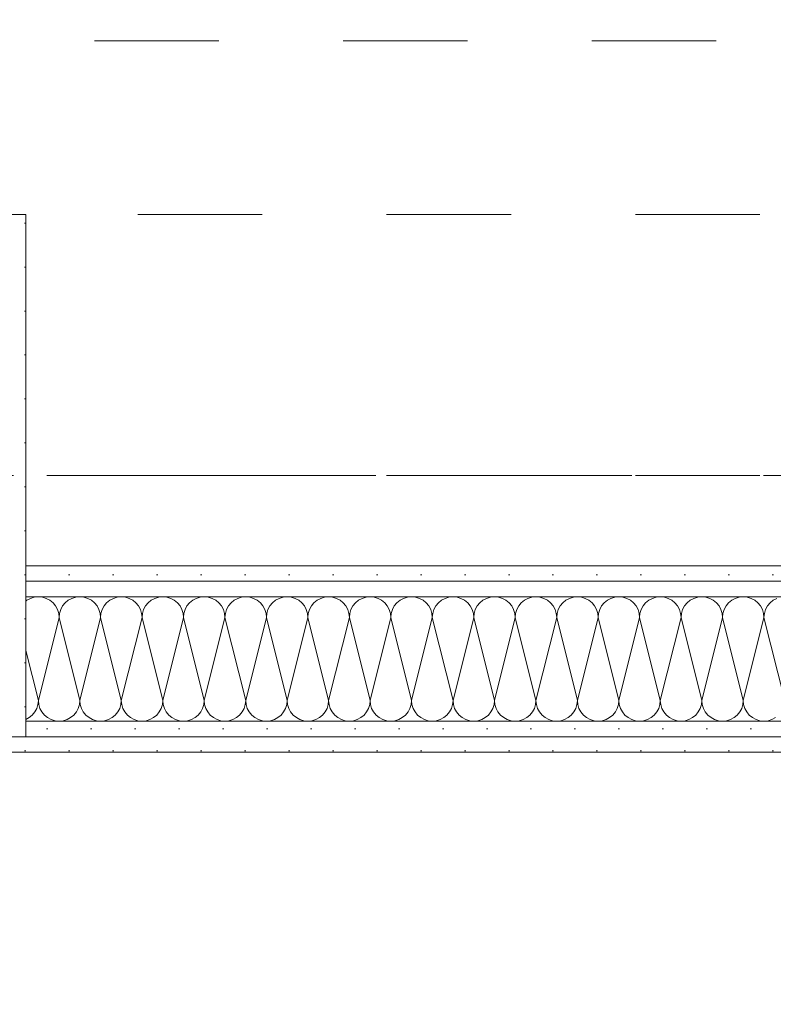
# Model space of a CAD drawing. Header units: metres. Extents: x -4 to 100, y -11 to 17.
# Tile 75 of 256: x 0.685 to 1.291, y 7.875 to 8.667. Entities that reach past the tile are written whole.
import ezdxf

# ---------------------------------------------------------------- set-up
doc = ezdxf.new("R2010")
doc.units = ezdxf.units.M
doc.header["$MEASUREMENT"] = 0
for name, pattern in [('Achse', [0.2, 0.1, -0.05, 0, -0.05]), ('Strichlinie doppelt', [0.546806, 0.264583, -0.105833, 0.070556, -0.105833]), ('Untersicht', [0.1, 0.075, -0.025])]:
    doc.linetypes.add(name, pattern=pattern)
for name, color, linetype in [('152 - Bemaßung_ Beschriftung.Ausbau', 7, 'Continuous'), ('451 - Universal.Achsen Raster', 7, 'Continuous'), ('607 - Struktur.Stütze', 7, 'Continuous'), ('608 - Struktur.Träger', 7, 'Continuous'), ('650 - Abdeckung.Fußboden Aufbau', 7, 'Continuous'), ('Neubau_606 - Struktur.Wand Innen Ausbau', 7, 'Continuous'), ('Neubau_653 - Abdeckung.TB Verkofferung', 7, 'Continuous')]:
    doc.layers.add(name, color=color, linetype=linetype)
doc.styles.add('ERSTELLTER_STIL_2', font='txt')
doc.dimstyles.new('ERSTELLTER_STIL__3', dxfattribs={"dimtxt": 0.1, "dimasz": 0.0532, "dimexe": 0.18, "dimexo": 0.0625, "dimgap": 0, "dimtad": 1, "dimzin": 0, "dimdsep": 46, "dimtxsty": 'ERSTELLTER_STIL_2', "dimblk": 'ARROWHEAD_2', "dimblk1": 'ARROWHEAD_2', "dimblk2": 'ARROWHEAD_2', "dimcen": 0.09, "dimse1": 1, "dimse2": 1, "dimclrd": 7, "dimclre": 7, "dimclrt": 7, "dimazin": 0, "dimtfac": 1, "dimtdec": 4, "dimtmove": 0, "dimatfit": 3, "dimfxl": 1, "dimtolj": 1, "dimtzin": 0, "dimarcsym": 0})
doc.dimstyles.new('ERSTELLTER_STIL__4', dxfattribs={"dimtxt": 0.1, "dimasz": 0.0532, "dimexe": 0.18, "dimexo": 0.0625, "dimgap": 0, "dimtad": 1, "dimzin": 0, "dimdsep": 46, "dimtxsty": 'ERSTELLTER_STIL_2', "dimblk": 'ARROWHEAD_2', "dimblk1": 'ARROWHEAD_2', "dimblk2": 'ARROWHEAD_2', "dimcen": 0.09, "dimse1": 1, "dimse2": 1, "dimclrd": 7, "dimclre": 7, "dimclrt": 7, "dimazin": 0, "dimtfac": 1, "dimtdec": 4, "dimtmove": 2, "dimatfit": 3, "dimfxl": 1, "dimtolj": 1, "dimtzin": 0, "dimarcsym": 0})
doc.dimstyles.new('ERSTELLTER_STIL__5', dxfattribs={"dimtxt": 0.1, "dimasz": 0.0532, "dimexe": 0.18, "dimexo": 0.0625, "dimgap": 0, "dimtad": 1, "dimtih": 1, "dimtoh": 1, "dimzin": 0, "dimdsep": 46, "dimtxsty": 'ERSTELLTER_STIL_2', "dimblk": 'ARROWHEAD_2', "dimblk1": 'ARROWHEAD_2', "dimblk2": 'ARROWHEAD_2', "dimcen": 0.09, "dimse1": 1, "dimse2": 1, "dimclrd": 7, "dimclre": 7, "dimclrt": 7, "dimazin": 0, "dimtfac": 1, "dimtdec": 4, "dimtmove": 0, "dimatfit": 3, "dimfxl": 1, "dimtolj": 1, "dimtzin": 0, "dimarcsym": 0})
pattern_1 = [(45, (0, 0), (-0.01767767, 0.01767767), [0, -0.025])]

# ---------------------------------------------------------------- blocks, each defined once
blk = doc.blocks.new('*X31')
at = {"layer": 'Neubau_606 - Struktur.Wand Innen Ausbau', "color": 7, "linetype": 'Continuous', "lineweight": 5}
for p, q in [((0.69074, 8.19967), (0.68999, 8.19906)), ((0.69362, 8.20121), (0.69074, 8.19967)), ((0.69675, 8.20216), (0.69362, 8.20121)), ((0.7, 8.20248), (0.69675, 8.20216)), ((0.70325, 8.20216), (0.7, 8.20248)), ((0.70638, 8.20121), (0.70325, 8.20216)), ((0.70926, 8.19967), (0.70638, 8.20121)), ((0.71179, 8.1976), (0.70926, 8.19967)), ((0.71386, 8.19508), (0.71179, 8.1976)), ((0.7154, 8.19219), (0.71386, 8.19508)), ((0.71948, 8.19508), (0.71794, 8.19219)), ((0.72155, 8.1976), (0.71948, 8.19508)), ((0.72407, 8.19967), (0.72155, 8.1976)), ((0.72696, 8.20121), (0.72407, 8.19967)), ((0.73008, 8.20216), (0.72696, 8.20121)), ((0.73333, 8.20248), (0.73008, 8.20216)), ((0.73658, 8.20216), (0.73333, 8.20248)), ((0.73971, 8.20121), (0.73658, 8.20216)), ((0.74259, 8.19967), (0.73971, 8.20121)), ((0.74512, 8.1976), (0.74259, 8.19967)), ((0.74719, 8.19508), (0.74512, 8.1976)), ((0.74873, 8.19219), (0.74719, 8.19508)), ((0.75281, 8.19508), (0.75127, 8.19219)), ((0.75488, 8.1976), (0.75281, 8.19508)), ((0.75741, 8.19967), (0.75488, 8.1976)), ((0.76029, 8.20121), (0.75741, 8.19967)), ((0.76342, 8.20216), (0.76029, 8.20121)), ((0.76667, 8.20248), (0.76342, 8.20216)), ((0.76992, 8.20216), (0.76667, 8.20248)), ((0.77304, 8.20121), (0.76992, 8.20216)), ((0.77593, 8.19967), (0.77304, 8.20121)), ((0.77845, 8.1976), (0.77593, 8.19967)), ((0.78052, 8.19508), (0.77845, 8.1976)), ((0.78206, 8.19219), (0.78052, 8.19508)), ((0.78614, 8.19508), (0.7846, 8.19219)), ((0.78821, 8.1976), (0.78614, 8.19508)), ((0.79074, 8.19967), (0.78821, 8.1976)), ((0.79362, 8.20121), (0.79074, 8.19967)), ((0.79675, 8.20216), (0.79362, 8.20121)), ((0.8, 8.20248), (0.79675, 8.20216)), ((0.80325, 8.20216), (0.8, 8.20248)), ((0.80638, 8.20121), (0.80325, 8.20216)), ((0.80926, 8.19967), (0.80638, 8.20121)), ((0.81179, 8.1976), (0.80926, 8.19967)), ((0.81386, 8.19508), (0.81179, 8.1976)), ((0.8154, 8.19219), (0.81386, 8.19508)), ((0.81948, 8.19508), (0.81794, 8.19219)), ((0.82155, 8.1976), (0.81948, 8.19508)), ((0.82407, 8.19967), (0.82155, 8.1976)), ((0.82696, 8.20121), (0.82407, 8.19967)), ((0.83008, 8.20216), (0.82696, 8.20121)), ((0.83333, 8.20248), (0.83008, 8.20216)), ((0.83658, 8.20216), (0.83333, 8.20248)), ((0.83971, 8.20121), (0.83658, 8.20216)), ((0.84259, 8.19967), (0.83971, 8.20121)), ((0.84512, 8.1976), (0.84259, 8.19967)), ((0.84719, 8.19508), (0.84512, 8.1976)), ((0.84873, 8.19219), (0.84719, 8.19508)), ((0.85281, 8.19508), (0.85127, 8.19219)), ((0.85488, 8.1976), (0.85281, 8.19508)), ((0.85741, 8.19967), (0.85488, 8.1976)), ((0.86029, 8.20121), (0.85741, 8.19967)), ((0.86342, 8.20216), (0.86029, 8.20121)), ((0.86667, 8.20248), (0.86342, 8.20216)), ((0.86992, 8.20216), (0.86667, 8.20248)), ((0.87304, 8.20121), (0.86992, 8.20216)), ((0.87593, 8.19967), (0.87304, 8.20121)), ((0.87845, 8.1976), (0.87593, 8.19967)), ((0.88052, 8.19508), (0.87845, 8.1976)), ((0.88206, 8.19219), (0.88052, 8.19508)), ((0.88614, 8.19508), (0.8846, 8.19219)), ((0.88821, 8.1976), (0.88614, 8.19508)), ((0.89074, 8.19967), (0.88821, 8.1976)), ((0.89362, 8.20121), (0.89074, 8.19967)), ((0.89675, 8.20216), (0.89362, 8.20121)), ((0.9, 8.20248), (0.89675, 8.20216)), ((0.90325, 8.20216), (0.9, 8.20248)), ((0.90638, 8.20121), (0.90325, 8.20216)), ((0.90926, 8.19967), (0.90638, 8.20121)), ((0.91179, 8.1976), (0.90926, 8.19967)), ((0.91386, 8.19508), (0.91179, 8.1976)), ((0.9154, 8.19219), (0.91386, 8.19508)), ((0.91948, 8.19508), (0.91794, 8.19219)), ((0.92155, 8.1976), (0.91948, 8.19508)), ((0.92407, 8.19967), (0.92155, 8.1976)), ((0.92696, 8.20121), (0.92407, 8.19967)), ((0.93008, 8.20216), (0.92696, 8.20121)), ((0.93333, 8.20248), (0.93008, 8.20216)), ((0.93658, 8.20216), (0.93333, 8.20248)), ((0.93971, 8.20121), (0.93658, 8.20216)), ((0.94259, 8.19967), (0.93971, 8.20121)), ((0.94512, 8.1976), (0.94259, 8.19967)), ((0.94719, 8.19508), (0.94512, 8.1976)), ((0.94873, 8.19219), (0.94719, 8.19508)), ((0.95281, 8.19508), (0.95127, 8.19219)), ((0.95488, 8.1976), (0.95281, 8.19508)), ((0.95741, 8.19967), (0.95488, 8.1976)), ((0.96029, 8.20121), (0.95741, 8.19967)), ((0.96342, 8.20216), (0.96029, 8.20121)), ((0.96667, 8.20248), (0.96342, 8.20216)), ((0.96992, 8.20216), (0.96667, 8.20248)), ((0.97304, 8.20121), (0.96992, 8.20216)), ((0.97593, 8.19967), (0.97304, 8.20121)), ((0.97845, 8.1976), (0.97593, 8.19967)), ((0.98052, 8.19508), (0.97845, 8.1976)), ((0.98206, 8.19219), (0.98052, 8.19508)), ((0.98614, 8.19508), (0.9846, 8.19219)), ((0.98821, 8.1976), (0.98614, 8.19508)), ((0.99074, 8.19967), (0.98821, 8.1976)), ((0.99362, 8.20121), (0.99074, 8.19967)), ((0.99675, 8.20216), (0.99362, 8.20121)), ((1, 8.20248), (0.99675, 8.20216)), ((1.00325, 8.20216), (1, 8.20248)), ((1.00638, 8.20121), (1.00325, 8.20216)), ((1.00926, 8.19967), (1.00638, 8.20121)), ((1.01179, 8.1976), (1.00926, 8.19967)), ((1.01386, 8.19508), (1.01179, 8.1976)), ((1.0154, 8.19219), (1.01386, 8.19508)), ((1.01948, 8.19508), (1.01794, 8.19219)), ((1.02155, 8.1976), (1.01948, 8.19508)), ((1.02407, 8.19967), (1.02155, 8.1976)), ((1.02696, 8.20121), (1.02407, 8.19967)), ((1.03008, 8.20216), (1.02696, 8.20121)), ((1.03333, 8.20248), (1.03008, 8.20216)), ((1.03658, 8.20216), (1.03333, 8.20248)), ((1.03971, 8.20121), (1.03658, 8.20216)), ((1.04259, 8.19967), (1.03971, 8.20121)), ((1.04512, 8.1976), (1.04259, 8.19967)), ((1.04719, 8.19508), (1.04512, 8.1976)), ((1.04873, 8.19219), (1.04719, 8.19508)), ((1.05281, 8.19508), (1.05127, 8.19219)), ((1.05488, 8.1976), (1.05281, 8.19508)), ((1.05741, 8.19967), (1.05488, 8.1976)), ((1.06029, 8.20121), (1.05741, 8.19967)), ((1.06342, 8.20216), (1.06029, 8.20121)), ((1.06667, 8.20248), (1.06342, 8.20216)), ((1.06992, 8.20216), (1.06667, 8.20248)), ((1.07304, 8.20121), (1.06992, 8.20216)), ((1.07593, 8.19967), (1.07304, 8.20121)), ((1.07845, 8.1976), (1.07593, 8.19967)), ((1.08052, 8.19508), (1.07845, 8.1976)), ((1.08206, 8.19219), (1.08052, 8.19508)), ((1.08614, 8.19508), (1.0846, 8.19219)), ((1.08821, 8.1976), (1.08614, 8.19508)), ((1.09074, 8.19967), (1.08821, 8.1976)), ((1.09362, 8.20121), (1.09074, 8.19967)), ((1.09675, 8.20216), (1.09362, 8.20121)), ((1.1, 8.20248), (1.09675, 8.20216)), ((1.10325, 8.20216), (1.1, 8.20248)), ((1.10638, 8.20121), (1.10325, 8.20216)), ((1.10926, 8.19967), (1.10638, 8.20121)), ((1.11179, 8.1976), (1.10926, 8.19967)), ((1.11386, 8.19508), (1.11179, 8.1976)), ((1.1154, 8.19219), (1.11386, 8.19508)), ((1.11948, 8.19508), (1.11794, 8.19219)), ((1.12155, 8.1976), (1.11948, 8.19508)), ((1.12407, 8.19967), (1.12155, 8.1976)), ((1.12696, 8.20121), (1.12407, 8.19967)), ((1.13008, 8.20216), (1.12696, 8.20121)), ((1.13333, 8.20248), (1.13008, 8.20216)), ((1.13658, 8.20216), (1.13333, 8.20248)), ((1.13971, 8.20121), (1.13658, 8.20216)), ((1.14259, 8.19967), (1.13971, 8.20121)), ((1.14512, 8.1976), (1.14259, 8.19967)), ((1.14719, 8.19508), (1.14512, 8.1976)), ((1.14873, 8.19219), (1.14719, 8.19508)), ((1.15281, 8.19508), (1.15127, 8.19219)), ((1.15488, 8.1976), (1.15281, 8.19508)), ((1.15741, 8.19967), (1.15488, 8.1976)), ((1.16029, 8.20121), (1.15741, 8.19967)), ((1.16342, 8.20216), (1.16029, 8.20121)), ((1.16667, 8.20248), (1.16342, 8.20216)), ((1.16992, 8.20216), (1.16667, 8.20248)), ((1.17304, 8.20121), (1.16992, 8.20216)), ((1.17593, 8.19967), (1.17304, 8.20121)), ((1.17845, 8.1976), (1.17593, 8.19967)), ((1.18052, 8.19508), (1.17845, 8.1976)), ((1.18206, 8.19219), (1.18052, 8.19508)), ((1.18614, 8.19508), (1.1846, 8.19219)), ((1.18821, 8.1976), (1.18614, 8.19508)), ((1.19074, 8.19967), (1.18821, 8.1976)), ((1.19362, 8.20121), (1.19074, 8.19967)), ((1.19675, 8.20216), (1.19362, 8.20121)), ((1.2, 8.20248), (1.19675, 8.20216)), ((1.20325, 8.20216), (1.2, 8.20248)), ((1.20638, 8.20121), (1.20325, 8.20216)), ((1.20926, 8.19967), (1.20638, 8.20121)), ((1.21179, 8.1976), (1.20926, 8.19967)), ((1.21386, 8.19508), (1.21179, 8.1976)), ((1.2154, 8.19219), (1.21386, 8.19508)), ((1.21948, 8.19508), (1.21794, 8.19219)), ((1.22155, 8.1976), (1.21948, 8.19508)), ((1.22407, 8.19967), (1.22155, 8.1976)), ((1.22696, 8.20121), (1.22407, 8.19967)), ((1.23008, 8.20216), (1.22696, 8.20121)), ((1.23333, 8.20248), (1.23008, 8.20216)), ((1.23658, 8.20216), (1.23333, 8.20248)), ((1.23971, 8.20121), (1.23658, 8.20216)), ((1.24259, 8.19967), (1.23971, 8.20121)), ((1.24512, 8.1976), (1.24259, 8.19967)), ((1.24719, 8.19508), (1.24512, 8.1976)), ((1.24873, 8.19219), (1.24719, 8.19508)), ((1.25281, 8.19508), (1.25127, 8.19219)), ((1.25488, 8.1976), (1.25281, 8.19508)), ((1.25741, 8.19967), (1.25488, 8.1976)), ((1.26029, 8.20121), (1.25741, 8.19967)), ((1.26342, 8.20216), (1.26029, 8.20121)), ((1.26667, 8.20248), (1.26342, 8.20216)), ((1.26992, 8.20216), (1.26667, 8.20248)), ((1.27304, 8.20121), (1.26992, 8.20216)), ((1.27593, 8.19967), (1.27304, 8.20121)), ((1.27845, 8.1976), (1.27593, 8.19967)), ((1.28052, 8.19508), (1.27845, 8.1976)), ((1.28206, 8.19219), (1.28052, 8.19508)), ((1.28614, 8.19508), (1.2846, 8.19219)), ((1.28821, 8.1976), (1.28614, 8.19508)), ((1.29074, 8.19967), (1.28821, 8.1976)), ((1.29362, 8.20121), (1.29074, 8.19967)), ((0.71635, 8.18907), (0.7154, 8.19219)), ((0.71667, 8.18582), (0.71635, 8.18907)), ((0.71699, 8.18907), (0.71667, 8.18582)), ((0.71794, 8.19219), (0.71699, 8.18907)), ((0.74968, 8.18907), (0.74873, 8.19219)), ((0.75, 8.18582), (0.74968, 8.18907)), ((0.75032, 8.18907), (0.75, 8.18582)), ((0.75127, 8.19219), (0.75032, 8.18907)), ((0.78301, 8.18907), (0.78206, 8.19219)), ((0.78333, 8.18582), (0.78301, 8.18907)), ((0.78365, 8.18907), (0.78333, 8.18582)), ((0.7846, 8.19219), (0.78365, 8.18907)), ((0.81635, 8.18907), (0.8154, 8.19219)), ((0.81667, 8.18582), (0.81635, 8.18907)), ((0.81699, 8.18907), (0.81667, 8.18582)), ((0.81794, 8.19219), (0.81699, 8.18907)), ((0.84968, 8.18907), (0.84873, 8.19219)), ((0.85, 8.18582), (0.84968, 8.18907)), ((0.85032, 8.18907), (0.85, 8.18582)), ((0.85127, 8.19219), (0.85032, 8.18907)), ((0.88301, 8.18907), (0.88206, 8.19219)), ((0.88333, 8.18582), (0.88301, 8.18907)), ((0.88365, 8.18907), (0.88333, 8.18582)), ((0.8846, 8.19219), (0.88365, 8.18907)), ((0.91635, 8.18907), (0.9154, 8.19219)), ((0.91667, 8.18582), (0.91635, 8.18907)), ((0.91699, 8.18907), (0.91667, 8.18582)), ((0.91794, 8.19219), (0.91699, 8.18907)), ((0.94968, 8.18907), (0.94873, 8.19219)), ((0.95, 8.18582), (0.94968, 8.18907)), ((0.95032, 8.18907), (0.95, 8.18582)), ((0.95127, 8.19219), (0.95032, 8.18907)), ((0.98301, 8.18907), (0.98206, 8.19219)), ((0.98333, 8.18582), (0.98301, 8.18907)), ((0.98365, 8.18907), (0.98333, 8.18582)), ((0.9846, 8.19219), (0.98365, 8.18907)), ((1.01635, 8.18907), (1.0154, 8.19219)), ((1.01667, 8.18582), (1.01635, 8.18907)), ((1.01699, 8.18907), (1.01667, 8.18582)), ((1.01794, 8.19219), (1.01699, 8.18907)), ((1.04968, 8.18907), (1.04873, 8.19219)), ((1.05, 8.18582), (1.04968, 8.18907)), ((1.05032, 8.18907), (1.05, 8.18582)), ((1.05127, 8.19219), (1.05032, 8.18907)), ((1.08301, 8.18907), (1.08206, 8.19219)), ((1.08333, 8.18582), (1.08301, 8.18907)), ((1.08365, 8.18907), (1.08333, 8.18582)), ((1.0846, 8.19219), (1.08365, 8.18907)), ((1.11635, 8.18907), (1.1154, 8.19219)), ((1.11667, 8.18582), (1.11635, 8.18907)), ((1.11699, 8.18907), (1.11667, 8.18582)), ((1.11794, 8.19219), (1.11699, 8.18907)), ((1.14968, 8.18907), (1.14873, 8.19219)), ((1.15, 8.18582), (1.14968, 8.18907)), ((1.15032, 8.18907), (1.15, 8.18582)), ((1.15127, 8.19219), (1.15032, 8.18907)), ((1.18301, 8.18907), (1.18206, 8.19219)), ((1.18333, 8.18582), (1.18301, 8.18907)), ((1.18365, 8.18907), (1.18333, 8.18582)), ((1.1846, 8.19219), (1.18365, 8.18907)), ((1.21635, 8.18907), (1.2154, 8.19219)), ((1.21667, 8.18582), (1.21635, 8.18907)), ((1.21699, 8.18907), (1.21667, 8.18582)), ((1.21794, 8.19219), (1.21699, 8.18907)), ((1.24968, 8.18907), (1.24873, 8.19219)), ((1.25, 8.18582), (1.24968, 8.18907)), ((1.25032, 8.18907), (1.25, 8.18582)), ((1.25127, 8.19219), (1.25032, 8.18907)), ((1.28301, 8.18907), (1.28206, 8.19219)), ((1.28333, 8.18582), (1.28301, 8.18907)), ((1.28365, 8.18907), (1.28333, 8.18582)), ((1.2846, 8.19219), (1.28365, 8.18907)), ((0.7, 8.11915), (0.71667, 8.18582)), ((0.73333, 8.11915), (0.71667, 8.18582)), ((0.73333, 8.11915), (0.75, 8.18582)), ((0.76667, 8.11915), (0.75, 8.18582)), ((0.76667, 8.11915), (0.78333, 8.18582)), ((0.8, 8.11915), (0.78333, 8.18582)), ((0.8, 8.11915), (0.81667, 8.18582)), ((0.83333, 8.11915), (0.81667, 8.18582)), ((0.83333, 8.11915), (0.85, 8.18582)), ((0.86667, 8.11915), (0.85, 8.18582)), ((0.86667, 8.11915), (0.88333, 8.18582)), ((0.9, 8.11915), (0.88333, 8.18582)), ((0.9, 8.11915), (0.91667, 8.18582)), ((0.93333, 8.11915), (0.91667, 8.18582)), ((0.93333, 8.11915), (0.95, 8.18582)), ((0.96667, 8.11915), (0.95, 8.18582)), ((0.96667, 8.11915), (0.98333, 8.18582)), ((1, 8.11915), (0.98333, 8.18582)), ((1, 8.11915), (1.01667, 8.18582)), ((1.03333, 8.11915), (1.01667, 8.18582)), ((1.03333, 8.11915), (1.05, 8.18582)), ((1.06667, 8.11915), (1.05, 8.18582)), ((1.06667, 8.11915), (1.08333, 8.18582)), ((1.1, 8.11915), (1.08333, 8.18582)), ((1.1, 8.11915), (1.11667, 8.18582)), ((1.13333, 8.11915), (1.11667, 8.18582)), ((1.13333, 8.11915), (1.15, 8.18582)), ((1.16667, 8.11915), (1.15, 8.18582)), ((1.16667, 8.11915), (1.18333, 8.18582)), ((1.2, 8.11915), (1.18333, 8.18582)), ((1.2, 8.11915), (1.21667, 8.18582)), ((1.23333, 8.11915), (1.21667, 8.18582)), ((1.23333, 8.11915), (1.25, 8.18582)), ((1.26667, 8.11915), (1.25, 8.18582)), ((1.26667, 8.11915), (1.28333, 8.18582)), ((1.3, 8.11915), (1.28333, 8.18582)), ((0.7, 8.11915), (0.68999, 8.15919)), ((0.69873, 8.11277), (0.69968, 8.1159)), ((0.69968, 8.1159), (0.7, 8.11915)), ((0.7, 8.11915), (0.70032, 8.1159)), ((0.70032, 8.1159), (0.70127, 8.11277)), ((0.73206, 8.11277), (0.73301, 8.1159)), ((0.73301, 8.1159), (0.73333, 8.11915)), ((0.73333, 8.11915), (0.73365, 8.1159)), ((0.73365, 8.1159), (0.7346, 8.11277)), ((0.7654, 8.11277), (0.76635, 8.1159)), ((0.76635, 8.1159), (0.76667, 8.11915)), ((0.76667, 8.11915), (0.76699, 8.1159)), ((0.76699, 8.1159), (0.76794, 8.11277)), ((0.79873, 8.11277), (0.79968, 8.1159)), ((0.79968, 8.1159), (0.8, 8.11915)), ((0.8, 8.11915), (0.80032, 8.1159)), ((0.80032, 8.1159), (0.80127, 8.11277)), ((0.83206, 8.11277), (0.83301, 8.1159)), ((0.83301, 8.1159), (0.83333, 8.11915)), ((0.83333, 8.11915), (0.83365, 8.1159)), ((0.83365, 8.1159), (0.8346, 8.11277)), ((0.8654, 8.11277), (0.86635, 8.1159)), ((0.86635, 8.1159), (0.86667, 8.11915)), ((0.86667, 8.11915), (0.86699, 8.1159)), ((0.86699, 8.1159), (0.86794, 8.11277)), ((0.89873, 8.11277), (0.89968, 8.1159)), ((0.89968, 8.1159), (0.9, 8.11915)), ((0.9, 8.11915), (0.90032, 8.1159)), ((0.90032, 8.1159), (0.90127, 8.11277)), ((0.93206, 8.11277), (0.93301, 8.1159)), ((0.93301, 8.1159), (0.93333, 8.11915)), ((0.93333, 8.11915), (0.93365, 8.1159)), ((0.93365, 8.1159), (0.9346, 8.11277)), ((0.9654, 8.11277), (0.96635, 8.1159)), ((0.96635, 8.1159), (0.96667, 8.11915)), ((0.96667, 8.11915), (0.96699, 8.1159)), ((0.96699, 8.1159), (0.96794, 8.11277)), ((0.99873, 8.11277), (0.99968, 8.1159)), ((0.99968, 8.1159), (1, 8.11915)), ((1, 8.11915), (1.00032, 8.1159)), ((1.00032, 8.1159), (1.00127, 8.11277)), ((1.03206, 8.11277), (1.03301, 8.1159)), ((1.03301, 8.1159), (1.03333, 8.11915)), ((1.03333, 8.11915), (1.03365, 8.1159)), ((1.03365, 8.1159), (1.0346, 8.11277)), ((1.0654, 8.11277), (1.06635, 8.1159)), ((1.06635, 8.1159), (1.06667, 8.11915)), ((1.06667, 8.11915), (1.06699, 8.1159)), ((1.06699, 8.1159), (1.06794, 8.11277)), ((1.09873, 8.11277), (1.09968, 8.1159)), ((1.09968, 8.1159), (1.1, 8.11915)), ((1.1, 8.11915), (1.10032, 8.1159)), ((1.10032, 8.1159), (1.10127, 8.11277)), ((1.13206, 8.11277), (1.13301, 8.1159)), ((1.13301, 8.1159), (1.13333, 8.11915)), ((1.13333, 8.11915), (1.13365, 8.1159)), ((1.13365, 8.1159), (1.1346, 8.11277)), ((1.1654, 8.11277), (1.16635, 8.1159)), ((1.16635, 8.1159), (1.16667, 8.11915)), ((1.16667, 8.11915), (1.16699, 8.1159)), ((1.16699, 8.1159), (1.16794, 8.11277)), ((1.19873, 8.11277), (1.19968, 8.1159)), ((1.19968, 8.1159), (1.2, 8.11915)), ((1.2, 8.11915), (1.20032, 8.1159)), ((1.20032, 8.1159), (1.20127, 8.11277)), ((1.23206, 8.11277), (1.23301, 8.1159)), ((1.23301, 8.1159), (1.23333, 8.11915)), ((1.23333, 8.11915), (1.23365, 8.1159)), ((1.23365, 8.1159), (1.2346, 8.11277)), ((1.2654, 8.11277), (1.26635, 8.1159)), ((1.26635, 8.1159), (1.26667, 8.11915)), ((1.26667, 8.11915), (1.26699, 8.1159)), ((1.26699, 8.1159), (1.26794, 8.11277)), ((0.69512, 8.10736), (0.69719, 8.10989)), ((0.69719, 8.10989), (0.69873, 8.11277)), ((0.70127, 8.11277), (0.70281, 8.10989)), ((0.70281, 8.10989), (0.70488, 8.10736)), ((0.72845, 8.10736), (0.73052, 8.10989)), ((0.73052, 8.10989), (0.73206, 8.11277)), ((0.7346, 8.11277), (0.73614, 8.10989)), ((0.73614, 8.10989), (0.73821, 8.10736)), ((0.76179, 8.10736), (0.76386, 8.10989)), ((0.76386, 8.10989), (0.7654, 8.11277)), ((0.76794, 8.11277), (0.76948, 8.10989)), ((0.76948, 8.10989), (0.77155, 8.10736)), ((0.79512, 8.10736), (0.79719, 8.10989)), ((0.79719, 8.10989), (0.79873, 8.11277)), ((0.80127, 8.11277), (0.80281, 8.10989)), ((0.80281, 8.10989), (0.80488, 8.10736)), ((0.82845, 8.10736), (0.83052, 8.10989)), ((0.83052, 8.10989), (0.83206, 8.11277)), ((0.8346, 8.11277), (0.83614, 8.10989)), ((0.83614, 8.10989), (0.83821, 8.10736)), ((0.86179, 8.10736), (0.86386, 8.10989)), ((0.86386, 8.10989), (0.8654, 8.11277)), ((0.86794, 8.11277), (0.86948, 8.10989)), ((0.86948, 8.10989), (0.87155, 8.10736)), ((0.89512, 8.10736), (0.89719, 8.10989)), ((0.89719, 8.10989), (0.89873, 8.11277)), ((0.90127, 8.11277), (0.90281, 8.10989)), ((0.90281, 8.10989), (0.90488, 8.10736)), ((0.92845, 8.10736), (0.93052, 8.10989)), ((0.93052, 8.10989), (0.93206, 8.11277)), ((0.9346, 8.11277), (0.93614, 8.10989)), ((0.93614, 8.10989), (0.93821, 8.10736)), ((0.96179, 8.10736), (0.96386, 8.10989)), ((0.96386, 8.10989), (0.9654, 8.11277)), ((0.96794, 8.11277), (0.96948, 8.10989)), ((0.96948, 8.10989), (0.97155, 8.10736)), ((0.99512, 8.10736), (0.99719, 8.10989)), ((0.99719, 8.10989), (0.99873, 8.11277)), ((1.00127, 8.11277), (1.00281, 8.10989)), ((1.00281, 8.10989), (1.00488, 8.10736)), ((1.02845, 8.10736), (1.03052, 8.10989)), ((1.03052, 8.10989), (1.03206, 8.11277)), ((1.0346, 8.11277), (1.03614, 8.10989)), ((1.03614, 8.10989), (1.03821, 8.10736)), ((1.06179, 8.10736), (1.06386, 8.10989)), ((1.06386, 8.10989), (1.0654, 8.11277)), ((1.06794, 8.11277), (1.06948, 8.10989)), ((1.06948, 8.10989), (1.07155, 8.10736)), ((1.09512, 8.10736), (1.09719, 8.10989)), ((1.09719, 8.10989), (1.09873, 8.11277)), ((1.10127, 8.11277), (1.10281, 8.10989)), ((1.10281, 8.10989), (1.10488, 8.10736)), ((1.12845, 8.10736), (1.13052, 8.10989)), ((1.13052, 8.10989), (1.13206, 8.11277)), ((1.1346, 8.11277), (1.13614, 8.10989)), ((1.13614, 8.10989), (1.13821, 8.10736)), ((1.16179, 8.10736), (1.16386, 8.10989)), ((1.16386, 8.10989), (1.1654, 8.11277)), ((1.16794, 8.11277), (1.16948, 8.10989)), ((1.16948, 8.10989), (1.17155, 8.10736)), ((1.19512, 8.10736), (1.19719, 8.10989)), ((1.19719, 8.10989), (1.19873, 8.11277)), ((1.20127, 8.11277), (1.20281, 8.10989)), ((1.20281, 8.10989), (1.20488, 8.10736)), ((1.22845, 8.10736), (1.23052, 8.10989)), ((1.23052, 8.10989), (1.23206, 8.11277)), ((1.2346, 8.11277), (1.23614, 8.10989)), ((1.23614, 8.10989), (1.23821, 8.10736)), ((1.26179, 8.10736), (1.26386, 8.10989)), ((1.26386, 8.10989), (1.2654, 8.11277)), ((1.26794, 8.11277), (1.26948, 8.10989)), ((1.26948, 8.10989), (1.27155, 8.10736)), ((0.68999, 8.1039), (0.69259, 8.10529)), ((0.69259, 8.10529), (0.69512, 8.10736)), ((0.70488, 8.10736), (0.70741, 8.10529)), ((0.70741, 8.10529), (0.71029, 8.10375)), ((0.71029, 8.10375), (0.71342, 8.1028)), ((0.71342, 8.1028), (0.71667, 8.10248)), ((0.71667, 8.10248), (0.71992, 8.1028)), ((0.71992, 8.1028), (0.72304, 8.10375)), ((0.72304, 8.10375), (0.72593, 8.10529)), ((0.72593, 8.10529), (0.72845, 8.10736)), ((0.73821, 8.10736), (0.74074, 8.10529)), ((0.74074, 8.10529), (0.74362, 8.10375)), ((0.74362, 8.10375), (0.74675, 8.1028)), ((0.74675, 8.1028), (0.75, 8.10248)), ((0.75, 8.10248), (0.75325, 8.1028)), ((0.75325, 8.1028), (0.75638, 8.10375)), ((0.75638, 8.10375), (0.75926, 8.10529)), ((0.75926, 8.10529), (0.76179, 8.10736)), ((0.77155, 8.10736), (0.77407, 8.10529)), ((0.77407, 8.10529), (0.77696, 8.10375)), ((0.77696, 8.10375), (0.78008, 8.1028)), ((0.78008, 8.1028), (0.78333, 8.10248)), ((0.78333, 8.10248), (0.78658, 8.1028)), ((0.78658, 8.1028), (0.78971, 8.10375)), ((0.78971, 8.10375), (0.79259, 8.10529)), ((0.79259, 8.10529), (0.79512, 8.10736)), ((0.80488, 8.10736), (0.80741, 8.10529)), ((0.80741, 8.10529), (0.81029, 8.10375)), ((0.81029, 8.10375), (0.81342, 8.1028)), ((0.81342, 8.1028), (0.81667, 8.10248)), ((0.81667, 8.10248), (0.81992, 8.1028)), ((0.81992, 8.1028), (0.82304, 8.10375)), ((0.82304, 8.10375), (0.82593, 8.10529)), ((0.82593, 8.10529), (0.82845, 8.10736)), ((0.83821, 8.10736), (0.84074, 8.10529)), ((0.84074, 8.10529), (0.84362, 8.10375)), ((0.84362, 8.10375), (0.84675, 8.1028)), ((0.84675, 8.1028), (0.85, 8.10248)), ((0.85, 8.10248), (0.85325, 8.1028)), ((0.85325, 8.1028), (0.85638, 8.10375)), ((0.85638, 8.10375), (0.85926, 8.10529)), ((0.85926, 8.10529), (0.86179, 8.10736)), ((0.87155, 8.10736), (0.87407, 8.10529)), ((0.87407, 8.10529), (0.87696, 8.10375)), ((0.87696, 8.10375), (0.88008, 8.1028)), ((0.88008, 8.1028), (0.88333, 8.10248)), ((0.88333, 8.10248), (0.88658, 8.1028)), ((0.88658, 8.1028), (0.88971, 8.10375)), ((0.88971, 8.10375), (0.89259, 8.10529)), ((0.89259, 8.10529), (0.89512, 8.10736)), ((0.90488, 8.10736), (0.90741, 8.10529)), ((0.90741, 8.10529), (0.91029, 8.10375)), ((0.91029, 8.10375), (0.91342, 8.1028)), ((0.91342, 8.1028), (0.91667, 8.10248)), ((0.91667, 8.10248), (0.91992, 8.1028)), ((0.91992, 8.1028), (0.92304, 8.10375)), ((0.92304, 8.10375), (0.92593, 8.10529)), ((0.92593, 8.10529), (0.92845, 8.10736)), ((0.93821, 8.10736), (0.94074, 8.10529)), ((0.94074, 8.10529), (0.94362, 8.10375)), ((0.94362, 8.10375), (0.94675, 8.1028)), ((0.94675, 8.1028), (0.95, 8.10248)), ((0.95, 8.10248), (0.95325, 8.1028)), ((0.95325, 8.1028), (0.95638, 8.10375)), ((0.95638, 8.10375), (0.95926, 8.10529)), ((0.95926, 8.10529), (0.96179, 8.10736)), ((0.97155, 8.10736), (0.97407, 8.10529)), ((0.97407, 8.10529), (0.97696, 8.10375)), ((0.97696, 8.10375), (0.98008, 8.1028)), ((0.98008, 8.1028), (0.98333, 8.10248)), ((0.98333, 8.10248), (0.98658, 8.1028)), ((0.98658, 8.1028), (0.98971, 8.10375)), ((0.98971, 8.10375), (0.99259, 8.10529)), ((0.99259, 8.10529), (0.99512, 8.10736)), ((1.00488, 8.10736), (1.00741, 8.10529)), ((1.00741, 8.10529), (1.01029, 8.10375)), ((1.01029, 8.10375), (1.01342, 8.1028)), ((1.01342, 8.1028), (1.01667, 8.10248)), ((1.01667, 8.10248), (1.01992, 8.1028)), ((1.01992, 8.1028), (1.02304, 8.10375)), ((1.02304, 8.10375), (1.02593, 8.10529)), ((1.02593, 8.10529), (1.02845, 8.10736)), ((1.03821, 8.10736), (1.04074, 8.10529)), ((1.04074, 8.10529), (1.04362, 8.10375)), ((1.04362, 8.10375), (1.04675, 8.1028)), ((1.04675, 8.1028), (1.05, 8.10248)), ((1.05, 8.10248), (1.05325, 8.1028)), ((1.05325, 8.1028), (1.05638, 8.10375)), ((1.05638, 8.10375), (1.05926, 8.10529)), ((1.05926, 8.10529), (1.06179, 8.10736)), ((1.07155, 8.10736), (1.07407, 8.10529)), ((1.07407, 8.10529), (1.07696, 8.10375)), ((1.07696, 8.10375), (1.08008, 8.1028)), ((1.08008, 8.1028), (1.08333, 8.10248)), ((1.08333, 8.10248), (1.08658, 8.1028)), ((1.08658, 8.1028), (1.08971, 8.10375)), ((1.08971, 8.10375), (1.09259, 8.10529)), ((1.09259, 8.10529), (1.09512, 8.10736)), ((1.10488, 8.10736), (1.10741, 8.10529)), ((1.10741, 8.10529), (1.11029, 8.10375)), ((1.11029, 8.10375), (1.11342, 8.1028)), ((1.11342, 8.1028), (1.11667, 8.10248)), ((1.11667, 8.10248), (1.11992, 8.1028)), ((1.11992, 8.1028), (1.12304, 8.10375)), ((1.12304, 8.10375), (1.12593, 8.10529)), ((1.12593, 8.10529), (1.12845, 8.10736)), ((1.13821, 8.10736), (1.14074, 8.10529)), ((1.14074, 8.10529), (1.14362, 8.10375)), ((1.14362, 8.10375), (1.14675, 8.1028)), ((1.14675, 8.1028), (1.15, 8.10248)), ((1.15, 8.10248), (1.15325, 8.1028)), ((1.15325, 8.1028), (1.15638, 8.10375)), ((1.15638, 8.10375), (1.15926, 8.10529)), ((1.15926, 8.10529), (1.16179, 8.10736)), ((1.17155, 8.10736), (1.17407, 8.10529)), ((1.17407, 8.10529), (1.17696, 8.10375)), ((1.17696, 8.10375), (1.18008, 8.1028)), ((1.18008, 8.1028), (1.18333, 8.10248)), ((1.18333, 8.10248), (1.18658, 8.1028)), ((1.18658, 8.1028), (1.18971, 8.10375)), ((1.18971, 8.10375), (1.19259, 8.10529)), ((1.19259, 8.10529), (1.19512, 8.10736)), ((1.20488, 8.10736), (1.20741, 8.10529)), ((1.20741, 8.10529), (1.21029, 8.10375)), ((1.21029, 8.10375), (1.21342, 8.1028)), ((1.21342, 8.1028), (1.21667, 8.10248)), ((1.21667, 8.10248), (1.21992, 8.1028)), ((1.21992, 8.1028), (1.22304, 8.10375)), ((1.22304, 8.10375), (1.22593, 8.10529)), ((1.22593, 8.10529), (1.22845, 8.10736)), ((1.23821, 8.10736), (1.24074, 8.10529)), ((1.24074, 8.10529), (1.24362, 8.10375)), ((1.24362, 8.10375), (1.24675, 8.1028)), ((1.24675, 8.1028), (1.25, 8.10248)), ((1.25, 8.10248), (1.25325, 8.1028)), ((1.25325, 8.1028), (1.25638, 8.10375)), ((1.25638, 8.10375), (1.25926, 8.10529)), ((1.25926, 8.10529), (1.26179, 8.10736)), ((1.27155, 8.10736), (1.27407, 8.10529)), ((1.27407, 8.10529), (1.27696, 8.10375)), ((1.27696, 8.10375), (1.28008, 8.1028)), ((1.28008, 8.1028), (1.28333, 8.10248)), ((1.28333, 8.10248), (1.28658, 8.1028)), ((1.28658, 8.1028), (1.28971, 8.10375)), ((1.28971, 8.10375), (1.29259, 8.10529))]:
    blk.add_line(p, q, dxfattribs=at)
blk = doc.blocks.new('*D422')
at = {"layer": '152 - Bemaßung_ Beschriftung.Ausbau', "color": 7, "linetype": 'Continuous', "lineweight": 5}
for p, q in [((-1.71, 8.09769), (-1.64, 8.05728)), ((-1.675, 6.02248), (-1.675, 8.07748)), ((-1.71, 6.04269), (-1.64, 6.00228)), ((-1.6225, 6.02248), (-1.7275, 6.02248)), ((-1.675, 5.87248), (-1.675, 6.02248))]:
    blk.add_line(p, q, dxfattribs=at)
at = {"layer": '152 - Bemaßung_ Beschriftung.Ausbau', "color": 7, "lineweight": 5, "char_height": 0.1, "attachment_point": 7, "rotation": 90, "style": 'ERSTELLTER_STIL_2'}
for s, insert in [('\\A1;{\\pql;\\fArial|b0|i0|c0|p38;15}', (-1.6845, 8.07737)), ('\\A1;{\\pql;\\fArial|b0|i0|c0|p38;2,05\\fArial|b0|i0|c0|p38;\\A1{\\H.66x;\\S5^  ;}}', (-1.67559, 6.89191))]:
    blk.add_mtext(s, dxfattribs=dict(at, insert=insert))
blk = doc.blocks.new('ARROWHEAD_2')
at = {"color": 0, "linetype": 'Continuous', "lineweight": 0}
for p, q in [((-0.378, -0.655), (0.378, 0.655)), ((0, 0), (-1, 0))]:
    blk.add_line(p, q, dxfattribs=at)
blk = doc.blocks.new('*D423')
at = {"layer": '152 - Bemaßung_ Beschriftung.Ausbau', "color": 7, "linetype": 'Continuous', "lineweight": 5}
for p, q in [((-1.71, 8.24769), (-1.64, 8.20728)), ((-1.675, 8.07748), (-1.675, 8.22748)), ((-1.71, 8.09769), (-1.64, 8.05728)), ((-1.6225, 8.07748), (-1.7275, 8.07748)), ((-1.675, 6.02248), (-1.675, 8.07748))]:
    blk.add_line(p, q, dxfattribs=at)
blk = doc.blocks.new('*D424')
at = {"layer": '152 - Bemaßung_ Beschriftung.Ausbau', "color": 7, "linetype": 'Continuous', "lineweight": 5}
for p, q in [((-1.71, 13.47521), (-1.64, 13.43479)), ((-1.675, 8.22748), (-1.675, 13.455)), ((-1.71, 8.24769), (-1.64, 8.20728)), ((-1.6225, 8.22748), (-1.7275, 8.22748)), ((-1.675, 8.07748), (-1.675, 8.22748))]:
    blk.add_line(p, q, dxfattribs=at)
at = {"layer": '152 - Bemaßung_ Beschriftung.Ausbau', "color": 7, "lineweight": 5, "insert": (-1.67559, 10.65813), "char_height": 0.1, "attachment_point": 7, "rotation": 90, "style": 'ERSTELLTER_STIL_2'}
blk.add_mtext('\\A1;{\\pql;\\fArial|b0|i0|c0|p38;5,22\\fArial|b0|i0|c0|p38;\\A1{\\H.66x;\\S75^  ;}}', dxfattribs=at)
blk = doc.blocks.new('*D591')
at = {"layer": '152 - Bemaßung_ Beschriftung.Ausbau', "color": 7, "linetype": 'Continuous', "lineweight": 5}
for p, q in [((0.67999, 9.3568), (0.67999, 9.4618)), ((1.68999, 9.3568), (1.68999, 9.4618)), ((0.7002, 9.4443), (0.65978, 9.3743)), ((1.7102, 9.4443), (1.66978, 9.3743)), ((0.64576, 9.4093), (0.67999, 9.4093)), ((0.67999, 9.4093), (1.68999, 9.4093))]:
    blk.add_line(p, q, dxfattribs=at)
at = {"layer": '152 - Bemaßung_ Beschriftung.Ausbau', "color": 7, "lineweight": 5, "insert": (1.05196, 9.4293), "char_height": 0.1, "attachment_point": 7, "style": 'ERSTELLTER_STIL_2'}
blk.add_mtext('\\A1;{\\pql;\\fArial|b0|i0|c0|p38;1,01}', dxfattribs=at)

msp = doc.modelspace()

# ---------------------------------------------------------------- hatches: boundary and pattern name
at = {"layer": '607 - Struktur.Stütze', "linetype": 'Continuous', "lineweight": 0, "true_color": 0x000000}
h = msp.add_hatch(dxfattribs=at)
h.set_pattern_fill('Gips_0001', color=18, style=0, pattern_type=2)
h.set_pattern_definition(pattern_1)
h.paths.add_polyline_path([(0.37999, 8.50998), (0.37999, 8.49998), (0.67999, 8.49998), (0.67999, 8.09998), (0.37999, 8.09998), (0.37999, 8.08998), (0.68999, 8.08998), (0.68999, 8.50998)])
at = {"layer": 'Neubau_606 - Struktur.Wand Innen Ausbau', "linetype": 'Continuous', "lineweight": 0, "true_color": 0x000000}
h = msp.add_hatch(dxfattribs=at)
h.set_pattern_fill('Gips_0001', color=18, style=0, pattern_type=2)
h.set_pattern_definition(pattern_1)
h.paths.add_polyline_path([(0.68999, 8.22748), (0.68999, 8.21498), (1.68999, 8.21498), (1.68999, 8.22748)])
h = msp.add_hatch(dxfattribs=at)
h.set_pattern_fill('Gips_0001', color=18, style=0, pattern_type=2)
h.set_pattern_definition(pattern_1)
h.paths.add_polyline_path([(0.68999, 8.20248), (1.68999, 8.20248), (1.68999, 8.21498), (0.68999, 8.21498)])
h = msp.add_hatch(dxfattribs=at)
h.set_pattern_fill('Gips_0001', color=18, style=0, pattern_type=2)
h.set_pattern_definition(pattern_1)
h.paths.add_polyline_path([(0.68999, 8.10248), (0.68999, 8.08998), (1.68999, 8.08998), (1.68999, 8.10248)])
h = msp.add_hatch(dxfattribs=at)
h.set_pattern_fill('Gips_0001', color=18, style=0, pattern_type=2)
h.set_pattern_definition(pattern_1)
h.paths.add_polyline_path([(0.235, 8.07748), (1.68999, 8.07748), (1.68999, 8.08998), (0.235, 8.08998)])

# ---------------------------------------------------------------- linework, layer by layer
at = {"layer": '451 - Universal.Achsen Raster', "color": 160, "linetype": 'Strichlinie doppelt', "lineweight": 9, "true_color": 0x3232ff}
msp.add_line((64.93502, 8.29998), (-3.175, 8.29998), dxfattribs=at)
at = {"layer": '607 - Struktur.Stütze', "color": 7, "linetype": 'Continuous', "lineweight": 5, "flags": 128}
msp.add_lwpolyline([(0.37999, 8.08998), (0.68999, 8.08998), (0.68999, 8.50998), (0.37999, 8.50998)], dxfattribs=at)
at = {"layer": '608 - Struktur.Träger', "color": 7, "linetype": 'Untersicht', "lineweight": 13}
for p, q in [((0.37999, 8.50998), (61.87999, 8.50998)), ((0.37999, 8.08998), (61.87999, 8.08998))]:
    msp.add_line(p, q, dxfattribs=at)
at = {"layer": '608 - Struktur.Träger', "color": 7, "linetype": 'Achse', "lineweight": 9}
msp.add_line((0.37999, 8.29998), (61.87999, 8.29998), dxfattribs=at)
at = {"layer": '650 - Abdeckung.Fußboden Aufbau', "color": 7, "linetype": 'Continuous', "lineweight": 13, "flags": 128}
for points in [[(0.235, 8.50998), (0.68999, 8.50998), (0.68999, 8.22748), (1.68999, 8.22748)], [(1.68999, 8.22748), (1.68999, 8.07748), (0.235, 8.07748), (0.235, 6.02248)]]:
    msp.add_lwpolyline(points, dxfattribs=at)
at = {"layer": 'Neubau_606 - Struktur.Wand Innen Ausbau', "color": 1, "linetype": 'Continuous', "lineweight": 9}
for p, q in [((0.68999, 8.21498), (1.68999, 8.21498)), ((0.68999, 8.08998), (1.68999, 8.08998))]:
    msp.add_line(p, q, dxfattribs=at)
at = {"layer": 'Neubau_606 - Struktur.Wand Innen Ausbau', "color": 1, "linetype": 'Continuous', "lineweight": 13}
for p, q in [((0.68999, 8.20248), (1.68999, 8.20248)), ((0.68999, 8.10248), (1.68999, 8.10248))]:
    msp.add_line(p, q, dxfattribs=at)
at = {"layer": 'Neubau_606 - Struktur.Wand Innen Ausbau', "color": 1, "linetype": 'Continuous', "lineweight": 13, "flags": 128}
for points in [[(1.68999, 8.22748), (0.68999, 8.22748)], [(0.235, 8.07748), (1.68999, 8.07748)]]:
    msp.add_lwpolyline(points, dxfattribs=at)
at = {"layer": 'Neubau_653 - Abdeckung.TB Verkofferung', "color": 1, "linetype": 'Untersicht', "lineweight": 9}
for p, q in [((7.64499, 8.64948), (0.235, 8.64948)), ((7.64499, 8.22748), (0.235, 8.22748))]:
    msp.add_line(p, q, dxfattribs=at)

# ---------------------------------------------------------------- block references
at = {"layer": 'Neubau_606 - Struktur.Wand Innen Ausbau', "color": 1, "lineweight": 13}
msp.add_blockref('*X31', (0, 0), dxfattribs=at)

# ---------------------------------------------------------------- dimensions: what is measured, and where the dimension line sits
at = {"layer": '152 - Bemaßung_ Beschriftung.Ausbau', "color": 7, "linetype": 'Continuous', "lineweight": 5}
for base, p1, p2, dimstyle, picture, middle in [((-1.675, 13.455), (5.76624, 8.22748), (0.225, 13.455), 'ERSTELLTER_STIL__3', '*D424', (-1.745, 10.96119)), ((-1.675, 8.22748), (5.76624, 8.07748), (5.76624, 8.22748), 'ERSTELLTER_STIL__4', '*D423', (-1.7345, 8.1536)), ((-1.675, 8.07748225), (5.7662375, 6.02248227), (5.7662375, 8.07748225), 'ERSTELLTER_STIL__3', '*D422', (-1.745, 7.15685275))]:
    dim = msp.add_linear_dim(base=base, p1=p1, p2=p2, angle=90, dimstyle=dimstyle, dxfattribs=at)
    dim.commit()
    dim.dimension.update_dxf_attribs({"geometry": picture, "text_midpoint": middle, "dimtype": 160, "text_rotation": 90})
dim = msp.add_linear_dim(base=(1.68999, 9.4093), p1=(0.67999, 8.49998), p2=(1.68999, 8.22748), dimstyle='ERSTELLTER_STIL__5', dxfattribs=at)
dim.commit()
dim.dimension.update_dxf_attribs({"geometry": '*D591', "text_midpoint": (1.18184, 9.4793), "dimtype": 160})

doc.saveas('drawing.dxf')
